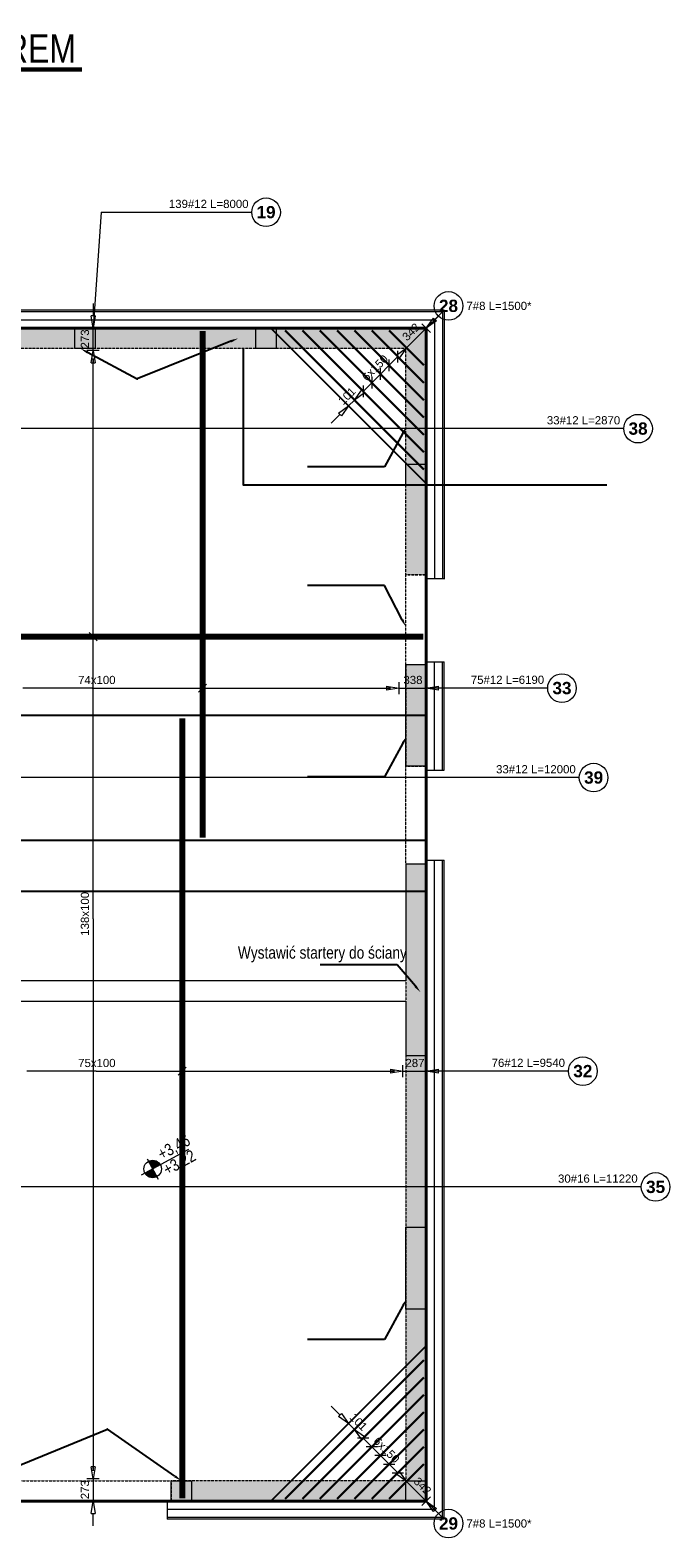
# Model space of a CAD drawing. Extents: x -1474 to 1843660, y -670488 to 75879.
# Tile 9 of 11: x 1824580 to 1832408, y -661419 to -642982. Entities that reach past the tile are written whole.
import ezdxf
from ezdxf import colors
from ezdxf.entities.mleader import LeaderData, LeaderLine
from ezdxf.math import Vec2, Vec3

# ---------------------------------------------------------------- set-up
doc = ezdxf.new("R2010")
doc.units = 0
doc.header["$LTSCALE"] = 10
doc.header["$MEASUREMENT"] = 0
doc.linetypes.add('HIDDEN', pattern=[0.375, 0.25, -0.125])
for name, color, linetype, lineweight in [('!! 1_ tynk zewn  - nowy', 21, 'Continuous', 20), ('!! 2_ remont Ocieplenie', 4, 'ZIGZAG', 5), ('P-Linia1', 3, 'Continuous', 40), ('P-Linia3', 6, 'Continuous', 60), ('P-Linia5', 4, 'Continuous', 60), ('P-Opis', 1, 'Continuous', 18), ('P-Przerywana', 13, 'HIDDEN', 9), ('P-Przerywana nadproża', 150, 'HIDDEN', 18), ('P-Szraf - Ściana żelbetowa', 54, 'Continuous', 0), ('P-Ściana żelbetowa', 50, 'Continuous', 30)]:
    doc.layers.add(name, color=color, linetype=linetype, lineweight=lineweight)
doc.layers.add('AutoCAD_Structural_Detailing_rozkład powierzchniowy - pręty - dół', color=7, linetype='Continuous')
doc.layers.add('RCAD_opis rozkładu', color=7, linetype='Continuous')
doc.layers.add('P-Opis startery', color=7, linetype='Continuous', lineweight=9, true_color=0xd1009d)
doc.layers.add('RCAD_kontur płyty', color=163, linetype='Continuous', plot=False)
doc.styles.add('_Fd Opis', font='arial.ttf', dxfattribs={"width": 0.9})
doc.styles.add('SIMPLEX', font='arial.ttf', dxfattribs={"width": 0.8})
doc.styles.add('style1', font='arial.ttf')
doc.styles.add('style3', font='arialbd.ttf')
doc.linetypes.add('ZIGZAG', pattern='A,0.00254,-5.08,[131,ltypeshp.shx,S=5.08,R=0,X=-5.08,Y=0],-10.16,[131,ltypeshp.shx,S=5.08,R=180,X=5.08,Y=0],-5.08', length=20.32254)

# ---------------------------------------------------------------- blocks, each defined once
blk = doc.blocks.new('A$C01A67067')
at = {"layer": 'P-Linia5', "color": 222, "lineweight": 20, "true_color": 0xd1009d}
for points in [[(7000, 3300), (7250, 3300), (7250, 3050), (7000, 3050)], [(9214, 3300), (9464, 3300), (9464, 3050), (9214, 3050)], [(11050, 1635), (11300, 1635), (11300, 1385), (11050, 1385)], [(11050, -815), (11300, -815), (11300, -2056), (11050, -2056)], [(11050, -7695), (11300, -7695), (11300, -8695), (11050, -8695)], [(8179, -10795), (8429, -10795), (8429, -11045), (8179, -11045)], [(11050, -10795), (11300, -10795), (11300, -11045), (11050, -11045)]]:
    blk.add_lwpolyline(points, close=True, dxfattribs=at)
at = {"layer": 'P-Ściana żelbetowa', "color": 222, "lineweight": 20, "true_color": 0xd1009d}
blk.add_lwpolyline([(11050, -4930), (11050, -5595), (11300, -5595), (11300, -3256), (11050, -3256), (11050, -4680), (2912, -4680), (2912, -3780), (2662, -3780), (2662, -4680), (2187, -4680), (2187, -4930), (11050, -4930)], dxfattribs=at)
blk = doc.blocks.new('A$C798F0764')
at = {"layer": 'P-Opis'}
h = blk.add_hatch(color=1, dxfattribs=at)
h.dxf.hatch_style = 1
h.paths.add_polyline_path([(87, -43), (-30, -160, 0.414214), (204, -160)])
h.paths.add_polyline_path([(-30, 74), (87, -43), (204, 74, 0.414214)])
at = {"layer": 'P-Opis', "color": 1}
for p, q in [((-80, -210), (636, 506)), ((-68, 111), (241, -198))]:
    blk.add_line(p, q, dxfattribs=at)
blk.add_circle((87, -43), 165, dxfattribs=at)

msp = doc.modelspace()

# ---------------------------------------------------------------- hatches: boundary and pattern name
at = {"layer": 'P-Szraf - Ściana żelbetowa'}
h = msp.add_hatch(dxfattribs=at)
h.set_pattern_fill('ANSI33', color=256, scale=20)
h.set_pattern_definition([(45, (1632465.82, -405533.8), (-89.80256, 89.80256), []), (45, (1632555.62, -405533.8), (-89.80256, 89.80256), [63.5, -31.75])])
h.paths.add_polyline_path([(1820476.41676, -646626.89479), (1829427.59184, -646626.89479), (1829427.59155, -649641.85302), (1829177.59155, -649641.85302), (1829177.59184, -646876.89479), (1820476.41676, -646876.89479)])
h.paths.add_polyline_path([(1829177.59125, -653182.02204), (1829177.59125, -660721.89345), (1826306.40459, -660721.89345), (1826306.40459, -660971.89345), (1829427.59125, -660971.89345), (1829427.59125, -653182.02204)])
h.paths.add_polyline_path([(1829177.59184, -651982.02204), (1829427.59125, -651982.02204), (1829427.59125, -650741.85302), (1829177.59125, -650741.85302)])
h.paths.add_polyline_path([(1821352.62687, -657616.22171), (1821602.62687, -657616.22171), (1821602.62687, -656486.24174), (1821352.62687, -656486.24174)])
h.paths.add_polyline_path([(1821602.62745, -649841.89479), (1821352.62745, -649841.89479), (1821352.62745, -646876.89479), (1821602.62745, -646876.89479)])
h.paths.add_polyline_path([(1821602.62687, -658636.24174), (1821602.62687, -660721.89345), (1821352.62687, -660721.89345), (1821352.62687, -658636.24174)])
h.paths.add_polyline_path([(1821602.62687, -654846.01938), (1821602.62687, -655466.22171), (1821352.62687, -655466.22171), (1821352.62687, -650861.89479), (1821602.62687, -650861.89479)])

# ---------------------------------------------------------------- linework, layer by layer
at = {"layer": '!! 1_ tynk zewn  - nowy'}
for p, q in [((1829647.58795, -646406.89785), (1820376.41671, -646406.89965)), ((1829627.58794, -646426.89785), (1820376.41672, -646426.89965)), ((1829627.58794, -646426.89785), (1829627.58693, -649687.2514)), ((1829647.58795, -646406.89785), (1829647.58693, -649687.25136)), ((1829627.58738, -652032.02204), (1829627.58697, -650707.25083)), ((1829647.58738, -652032.02204), (1829647.58697, -650707.25082)), ((1829627.59025, -661191.90243), (1829627.58773, -653132.02204)), ((1829647.59025, -661191.90239), (1829647.58773, -653132.02204)), ((1829647.59033, -661171.90239), (1826256.40459, -661172.29307)), ((1829647.59025, -661191.90239), (1826256.40459, -661192.29307))]:
    msp.add_line(p, q, dxfattribs=at)
for points in [[(1829427.61048, -649687.25089), (1829656.87358, -649687.25089)], [(1829427.59125, -650707.25089), (1829647.58697, -650707.25082)], [(1829427.59125, -651982.02204), (1829427.59125, -652032.02204)], [(1829427.59125, -652032.02204), (1829647.58738, -652032.02204)], [(1829427.59124, -653132.02204), (1829647.58773, -653132.02204)], [(1829427.59125, -653182.02204), (1829427.59125, -653132.02204)], [(1826306.40459, -660971.89345), (1826256.40459, -660971.89345), (1826256.41846, -661192.29307)]]:
    msp.add_lwpolyline(points, dxfattribs=at)
at = {"layer": '!! 2_ remont Ocieplenie', "linetype": 'Continuous', "ltscale": 0.75}
for p, q in [((1829527.58791, -646526.89787), (1820376.41674, -646526.89965)), ((1829527.58791, -646526.89787), (1829527.58693, -649687.2516)), ((1829527.58739, -652032.02204), (1829527.58697, -650707.25086)), ((1829527.59025, -661071.90189), (1829527.58774, -653132.02204)), ((1829527.59025, -661071.90164), (1826256.40459, -661071.89479))]:
    msp.add_line(p, q, dxfattribs=at)
msp.add_lwpolyline([(1827186.85674, -646876.89479), (1827186.85674, -648541.89479), (1831636.73498, -648541.89479)])
at = {"layer": 'AutoCAD_Structural_Detailing_rozkład powierzchniowy - pręty - dół', "color": 0, "lineweight": 80}
for p, q in [((1826690.10906, -646662.89479), (1826690.10906, -652853.49223)), ((1829391.59184, -650399.39412), (1821389.16388, -650399.39412)), ((1826440.37757, -651397.93753), (1826440.37757, -660935.89345))]:
    msp.add_line(p, q, dxfattribs=at)
at = {"layer": 'AutoCAD_Structural_Detailing_rozkład powierzchniowy - pręty - dół', "color": 0, "lineweight": 30}
for p, q in [((1827700.53556, -646656.89479), (1829397.59184, -648353.95107)), ((1827912.6676, -646656.89479), (1829397.59184, -648141.81903)), ((1828124.79963, -646656.89479), (1829397.59184, -647929.687)), ((1828336.93167, -646656.89479), (1829397.59184, -647717.55496)), ((1828549.0637, -646656.89479), (1829397.59184, -647505.42293)), ((1828761.19574, -646656.89479), (1829397.59184, -647293.2909)), ((1828973.32777, -646656.89479), (1829397.59184, -647081.15886)), ((1827700.53556, -660941.89345), (1829397.59184, -659244.83718)), ((1827912.6676, -660941.89345), (1829397.59184, -659456.96921)), ((1828124.79963, -660941.89345), (1829397.59184, -659669.10125)), ((1828336.93167, -660941.89345), (1829397.59184, -659881.23328)), ((1828549.0637, -660941.89345), (1829397.59184, -660093.36531)), ((1828761.19574, -660941.89345), (1829397.59184, -660305.49735)), ((1828973.32777, -660941.89345), (1829397.59184, -660517.62938))]:
    msp.add_line(p, q, dxfattribs=at)
at = {"layer": 'P-Linia1'}
msp.add_lwpolyline([(1803677.66384, -646626.89479), (1829427.59125, -646626.89479), (1829427.59125, -660971.89345), (1803677.66384, -660971.89345)], close=True, dxfattribs=at)
at = {"layer": 'P-Linia3', "color": 6, "linetype": 'Continuous'}
msp.add_line((1820465.33465, -643464.49197), (1825211.13163, -643464.49197), dxfattribs=at)
at = {"layer": 'P-Przerywana'}
for points in [[(1820376.41676, -646626.89479), (1829427.59184, -646626.89479), (1829427.59155, -649641.85302), (1829177.59155, -649641.85302), (1829177.59184, -646876.89479), (1820476.41676, -646876.89479), (1820476.41676, -646626.89479)], [(1829177.59184, -651982.02204), (1829427.59125, -651982.02204), (1829427.59125, -650741.85302), (1829177.59125, -650741.85302), (1829177.59184, -651982.02204)], [(1829177.59125, -653182.02204), (1829177.59125, -660721.89345), (1826306.40459, -660721.89345), (1826306.40459, -660971.89345), (1829427.59125, -660971.89345), (1829427.59125, -653182.02204), (1829177.59125, -653182.02204)]]:
    msp.add_lwpolyline(points, close=True, dxfattribs=at)
at = {"layer": 'P-Przerywana nadproża'}
for points in [[(1829177.59184, -649641.85302), (1829427.59125, -649641.85302), (1829427.59125, -650741.85302), (1829177.59184, -650741.85302)], [(1829177.59184, -651982.02204), (1829427.59125, -651982.02204), (1829427.59125, -653182.02204), (1829177.59184, -653182.02204)], [(1824106.40459, -660721.89345), (1826306.40459, -660721.89345), (1826306.40459, -660971.89345), (1824106.40459, -660971.89345)]]:
    msp.add_lwpolyline(points, close=True, dxfattribs=at)
at = {"layer": 'RCAD_kontur płyty', "color": 0}
for p, q in [((1829427.59125, -646626.89479), (1821352.62687, -646626.89479)), ((1829427.59184, -646626.89479), (1821353.16388, -646626.89479)), ((1829427.59184, -646626.89479), (1827527.59184, -646626.89479)), ((1827527.59184, -646626.89479), (1829427.59184, -648526.89479)), ((1829427.59125, -652889.49223), (1829427.59125, -646626.89479)), ((1829427.59184, -660971.89345), (1829427.59184, -646626.89479)), ((1829427.59184, -648526.89479), (1829427.59184, -646626.89479)), ((1829427.59125, -651361.93753), (1821353.16388, -651361.93753)), ((1829427.59125, -660971.89345), (1829427.59125, -651361.93753)), ((1821352.62687, -652889.49223), (1829427.59125, -652889.49223)), ((1829427.59125, -653517.11471), (1821353.16388, -653517.11471)), ((1829427.59125, -660971.89345), (1829427.59125, -653517.11471)), ((1827527.59184, -660971.89345), (1829427.59184, -659071.89345)), ((1829427.59184, -659071.89345), (1829427.59184, -660971.89345)), ((1821353.16388, -660971.89345), (1829427.59184, -660971.89345)), ((1821353.16388, -660971.89345), (1829427.59125, -660971.89345)), ((1821353.16388, -660971.89345), (1829427.59125, -660971.89345)), ((1829427.59184, -660971.89345), (1827527.59184, -660971.89345))]:
    msp.add_line(p, q, dxfattribs=at)
at = {"layer": 'RCAD_opis rozkładu', "color": 8, "lineweight": 0}
for p, q in [((1825447.87626, -645209.23282), (1825350.80932, -646626.89479)), ((1825447.87626, -645209.23282), (1827292.11509, -645209.23282)), ((1825350.80932, -646326.89479), (1825350.80932, -646476.89479)), ((1825350.80932, -646626.89479), (1825325.80932, -646476.89479)), ((1825375.80932, -646476.89479), (1825325.80932, -646476.89479)), ((1825375.80932, -646476.89479), (1825350.80932, -646626.89479)), ((1829480.62485, -646679.9278), (1829374.55883, -646573.86178)), ((1829576.08426, -646478.40237), (1829427.59184, -646626.89479)), ((1829427.59184, -646626.89479), (1829515.98019, -646503.15111)), ((1829551.33553, -646538.50645), (1829427.59184, -646626.89479)), ((1829551.33553, -646538.50645), (1829515.98019, -646503.15111)), ((1829639.72387, -646414.76276), (1829533.65786, -646520.82878)), ((1825425.80932, -646626.89479), (1825275.80932, -646626.89479)), ((1825350.80932, -646899.39412), (1825350.80932, -646626.89479)), ((1829185.45981, -646869.02683), (1829427.59184, -646626.89479)), ((1825425.80932, -646899.39412), (1825275.80932, -646899.39412)), ((1825325.80932, -647049.39412), (1825350.80932, -646899.39412)), ((1825350.80932, -646899.39412), (1825375.80932, -647049.39412)), ((1829114.74913, -647010.44818), (1829044.03845, -646939.73751)), ((1829061.71612, -646957.41518), (1829185.45981, -646869.02683)), ((1829079.39379, -647045.80352), (1829079.39379, -646904.38217)), ((1829185.45981, -646869.02683), (1829097.07146, -646992.77051)), ((1829132.4268, -646815.99382), (1829238.49281, -646922.05984)), ((1825325.80932, -647049.39412), (1825375.80932, -647049.39412)), ((1825350.80932, -646999.39412), (1825350.80932, -647049.39412)), ((1825350.80932, -647099.39412), (1825350.80932, -646999.39412)), ((1825350.80932, -647199.39412), (1825350.80932, -647099.39412)), ((1828867.26175, -647187.22488), (1828973.32777, -647081.15886)), ((1828867.26175, -647257.93556), (1828867.26175, -647116.5142)), ((1828937.97243, -647045.80352), (1829008.68311, -647116.5142)), ((1828973.32777, -647081.15886), (1829079.39379, -646975.09284)), ((1828973.32777, -647151.86954), (1828973.32777, -647010.44818)), ((1829061.71612, -646957.41518), (1829097.07146, -646992.77051)), ((1829079.39379, -646975.09284), (1829079.39379, -646975.09284)), ((1825350.80932, -647299.39412), (1825350.80932, -647199.39412)), ((1825350.80932, -647399.39412), (1825350.80932, -647299.39412)), ((1828761.19574, -647293.2909), (1828655.12972, -647399.35691)), ((1828725.8404, -647257.93556), (1828796.55108, -647328.64624)), ((1828761.19574, -647222.58022), (1828761.19574, -647364.00157)), ((1828814.22875, -647240.25789), (1828761.19574, -647293.2909)), ((1828814.22875, -647240.25789), (1828867.26175, -647187.22488)), ((1828831.90641, -647151.86954), (1828902.61709, -647222.58022)), ((1825350.80932, -647499.39412), (1825350.80932, -647399.39412)), ((1828496.03069, -647452.38992), (1828602.09671, -647558.45594)), ((1828549.0637, -647505.42293), (1828637.45205, -647381.67924)), ((1828672.80739, -647417.03458), (1828549.0637, -647505.42293)), ((1828690.48506, -647434.71225), (1828619.77438, -647364.00157)), ((1828672.80739, -647417.03458), (1828637.45205, -647381.67924)), ((1828655.12972, -647328.64624), (1828655.12972, -647470.06759)), ((1828655.12972, -647399.35691), (1828655.12972, -647399.35691)), ((1825350.80932, -647599.39412), (1825350.80932, -647499.39412)), ((1825350.80932, -647699.39412), (1825350.80932, -647599.39412)), ((1828353.84815, -647665.28314), (1828477.59184, -647576.89479)), ((1828353.84815, -647665.28314), (1828389.20349, -647700.63848)), ((1828477.59184, -647576.89479), (1828389.20349, -647700.63848)), ((1828530.62485, -647629.9278), (1828424.55883, -647523.86178)), ((1828549.0637, -647505.42293), (1828477.59184, -647576.89479)), ((1831844.43938, -647855.58937), (1821340.1505, -647855.58937)), ((1825350.80932, -647799.39412), (1825350.80932, -647699.39412)), ((1825350.80932, -647899.39412), (1825350.80932, -647799.39412)), ((1828265.45981, -647789.02683), (1828371.52582, -647682.96081)), ((1825350.80932, -647999.39412), (1825350.80932, -647899.39412)), ((1825350.80932, -648099.39412), (1825350.80932, -647999.39412)), ((1825350.80932, -648199.39412), (1825350.80932, -648099.39412)), ((1825350.80932, -648299.39412), (1825350.80932, -648199.39412)), ((1825350.80932, -648399.39412), (1825350.80932, -648299.39412)), ((1825350.80932, -648499.39412), (1825350.80932, -648399.39412)), ((1825350.80932, -648599.39412), (1825350.80932, -648499.39412)), ((1825350.80932, -648699.39412), (1825350.80932, -648599.39412)), ((1825350.80932, -648799.39412), (1825350.80932, -648699.39412)), ((1825350.80932, -648899.39412), (1825350.80932, -648799.39412)), ((1825350.80932, -648999.39412), (1825350.80932, -648899.39412)), ((1825350.80932, -649099.39412), (1825350.80932, -648999.39412)), ((1825350.80932, -649199.39412), (1825350.80932, -649099.39412)), ((1825350.80932, -649299.39412), (1825350.80932, -649199.39412)), ((1825350.80932, -649399.39412), (1825350.80932, -649299.39412)), ((1825350.80932, -649499.39412), (1825350.80932, -649399.39412)), ((1825350.80932, -649599.39412), (1825350.80932, -649499.39412)), ((1825350.80932, -649699.39412), (1825350.80932, -649599.39412)), ((1825350.80932, -649799.39412), (1825350.80932, -649699.39412)), ((1825350.80932, -649899.39412), (1825350.80932, -649799.39412)), ((1825350.80932, -649999.39412), (1825350.80932, -649899.39412)), ((1825350.80932, -650099.39412), (1825350.80932, -649999.39412)), ((1825350.80932, -650199.39412), (1825350.80932, -650099.39412)), ((1825350.80932, -650299.39412), (1825350.80932, -650199.39412)), ((1825400.80932, -650449.39412), (1825300.80932, -650349.39412)), ((1825400.80932, -650399.39412), (1825300.80932, -650399.39412)), ((1825350.80932, -650399.39412), (1825350.80932, -650299.39412)), ((1825350.80932, -650499.39412), (1825350.80932, -650399.39412)), ((1825350.80932, -650599.39412), (1825350.80932, -650499.39412)), ((1825350.80932, -650699.39412), (1825350.80932, -650599.39412)), ((1825350.80932, -650799.39412), (1825350.80932, -650699.39412)), ((1825350.80932, -650899.39412), (1825350.80932, -650799.39412)), ((1825350.80932, -650999.39412), (1825350.80932, -650899.39412)), ((1826640.10906, -651078.74624), (1826740.10906, -650978.74624)), ((1826690.10906, -650978.74624), (1826690.10906, -651078.74624)), ((1829090.10906, -650953.74624), (1829090.10906, -651103.74624)), ((1829427.59125, -650953.74624), (1829427.59125, -651103.74624)), ((1824590.10906, -651028.74624), (1824490.10906, -651028.74624)), ((1824690.10906, -651028.74624), (1824590.10906, -651028.74624)), ((1824790.10906, -651028.74624), (1824690.10906, -651028.74624)), ((1824890.10906, -651028.74624), (1824790.10906, -651028.74624)), ((1824990.10906, -651028.74624), (1824890.10906, -651028.74624)), ((1825090.10906, -651028.74624), (1824990.10906, -651028.74624)), ((1825190.10906, -651028.74624), (1825090.10906, -651028.74624)), ((1825290.10906, -651028.74624), (1825190.10906, -651028.74624)), ((1825340.10906, -651028.74624), (1825290.10906, -651028.74624)), ((1825340.10906, -651028.74624), (1825390.10906, -651028.74624)), ((1825350.80932, -651099.39412), (1825350.80932, -650999.39412)), ((1825350.80932, -651199.39412), (1825350.80932, -651099.39412)), ((1825390.10906, -651028.74624), (1825490.10906, -651028.74624)), ((1825490.10906, -651028.74624), (1825590.10906, -651028.74624)), ((1825590.10906, -651028.74624), (1825690.10906, -651028.74624)), ((1825690.10906, -651028.74624), (1825790.10906, -651028.74624)), ((1825790.10906, -651028.74624), (1825890.10906, -651028.74624)), ((1825890.10906, -651028.74624), (1825990.10906, -651028.74624)), ((1825990.10906, -651028.74624), (1826090.10906, -651028.74624)), ((1826090.10906, -651028.74624), (1826190.10906, -651028.74624)), ((1826190.10906, -651028.74624), (1826290.10906, -651028.74624)), ((1826290.10906, -651028.74624), (1826390.10906, -651028.74624)), ((1826390.10906, -651028.74624), (1826490.10906, -651028.74624)), ((1826490.10906, -651028.74624), (1826590.10906, -651028.74624)), ((1826590.10906, -651028.74624), (1826690.10906, -651028.74624)), ((1826690.10906, -651028.74624), (1826790.10906, -651028.74624)), ((1826790.10906, -651028.74624), (1826890.10906, -651028.74624)), ((1826890.10906, -651028.74624), (1826990.10906, -651028.74624)), ((1826990.10906, -651028.74624), (1827090.10906, -651028.74624)), ((1827090.10906, -651028.74624), (1827190.10906, -651028.74624)), ((1827190.10906, -651028.74624), (1827290.10906, -651028.74624)), ((1827290.10906, -651028.74624), (1827390.10906, -651028.74624)), ((1827390.10906, -651028.74624), (1827490.10906, -651028.74624)), ((1827490.10906, -651028.74624), (1827590.10906, -651028.74624)), ((1827590.10906, -651028.74624), (1827690.10906, -651028.74624)), ((1827690.10906, -651028.74624), (1827790.10906, -651028.74624)), ((1827790.10906, -651028.74624), (1827890.10906, -651028.74624)), ((1827890.10906, -651028.74624), (1827990.10906, -651028.74624)), ((1827990.10906, -651028.74624), (1828090.10906, -651028.74624)), ((1828090.10906, -651028.74624), (1828190.10906, -651028.74624)), ((1828190.10906, -651028.74624), (1828290.10906, -651028.74624)), ((1828290.10906, -651028.74624), (1828390.10906, -651028.74624)), ((1828390.10906, -651028.74624), (1828490.10906, -651028.74624)), ((1828490.10906, -651028.74624), (1828590.10906, -651028.74624)), ((1828590.10906, -651028.74624), (1828690.10906, -651028.74624)), ((1828690.10906, -651028.74624), (1828790.10906, -651028.74624)), ((1828790.10906, -651028.74624), (1828890.10906, -651028.74624)), ((1828890.10906, -651028.74624), (1828990.10906, -651028.74624)), ((1828940.10906, -651003.74624), (1829090.10906, -651028.74624)), ((1828940.10906, -651003.74624), (1828940.10906, -651053.74624)), ((1829090.10906, -651028.74624), (1828940.10906, -651053.74624)), ((1828990.10906, -651028.74624), (1828940.10906, -651028.74624)), ((1829090.10906, -651028.74624), (1829427.59125, -651028.74624)), ((1829427.59125, -651028.74624), (1829577.59125, -651003.74624)), ((1830913.34682, -651028.74624), (1829427.59125, -651028.74624)), ((1829577.59125, -651053.74624), (1829427.59125, -651028.74624)), ((1829577.59125, -651053.74624), (1829577.59125, -651003.74624)), ((1829727.59125, -651028.74624), (1829577.59125, -651028.74624)), ((1825350.80932, -651299.39412), (1825350.80932, -651199.39412)), ((1825350.80932, -651399.39412), (1825350.80932, -651299.39412)), ((1825350.80932, -651499.39412), (1825350.80932, -651399.39412)), ((1825350.80932, -651599.39412), (1825350.80932, -651499.39412)), ((1825350.80932, -651699.39412), (1825350.80932, -651599.39412)), ((1825350.80932, -651799.39412), (1825350.80932, -651699.39412)), ((1825350.80932, -651899.39412), (1825350.80932, -651799.39412)), ((1825350.80932, -651999.39412), (1825350.80932, -651899.39412)), ((1825350.80932, -652099.39412), (1825350.80932, -651999.39412)), ((1825350.80932, -652199.39412), (1825350.80932, -652099.39412)), ((1831300.47461, -652122.78572), (1821602.62745, -652122.78572)), ((1825350.80932, -652299.39412), (1825350.80932, -652199.39412)), ((1825350.80932, -652399.39412), (1825350.80932, -652299.39412)), ((1825350.80932, -652499.39412), (1825350.80932, -652399.39412)), ((1825350.80932, -652599.39412), (1825350.80932, -652499.39412)), ((1825350.80932, -652699.39412), (1825350.80932, -652599.39412)), ((1825350.80932, -652799.39412), (1825350.80932, -652699.39412)), ((1825350.80932, -652899.39412), (1825350.80932, -652799.39412)), ((1825350.80932, -652999.39412), (1825350.80932, -652899.39412)), ((1825350.80932, -653099.39412), (1825350.80932, -652999.39412)), ((1825350.80932, -653199.39412), (1825350.80932, -653099.39412)), ((1825350.80932, -653299.39412), (1825350.80932, -653199.39412)), ((1825350.80932, -653399.39412), (1825350.80932, -653299.39412)), ((1825350.80932, -653499.39412), (1825350.80932, -653399.39412)), ((1825350.80932, -653599.39412), (1825350.80932, -653499.39412)), ((1825350.80932, -653699.39412), (1825350.80932, -653599.39412)), ((1825350.80932, -653799.39412), (1825350.80932, -653699.39412)), ((1825350.80932, -653849.39412), (1825350.80932, -653799.39412)), ((1825350.80932, -653849.39412), (1825350.80932, -653899.39412)), ((1825350.80932, -653899.39412), (1825350.80932, -653999.39412)), ((1825350.80932, -653999.39412), (1825350.80932, -654099.39412)), ((1825350.80932, -654099.39412), (1825350.80932, -654199.39412)), ((1825350.80932, -654199.39412), (1825350.80932, -654299.39412)), ((1825350.80932, -654299.39412), (1825350.80932, -654399.39412)), ((1825350.80932, -654399.39412), (1825350.80932, -654499.39412)), ((1825350.80932, -654499.39412), (1825350.80932, -654599.39412)), ((1825350.80932, -654599.39412), (1825350.80932, -654699.39412)), ((1825350.80932, -654699.39412), (1825350.80932, -654799.39412)), ((1825350.80932, -654799.39412), (1825350.80932, -654899.39412)), ((1825350.80932, -654899.39412), (1825350.80932, -654999.39412)), ((1825350.80932, -654999.39412), (1825350.80932, -655099.39412)), ((1825350.80932, -655099.39412), (1825350.80932, -655199.39412)), ((1825350.80932, -655199.39412), (1825350.80932, -655299.39412)), ((1825350.80932, -655299.39412), (1825350.80932, -655399.39412)), ((1825350.80932, -655399.39412), (1825350.80932, -655499.39412)), ((1825350.80932, -655499.39412), (1825350.80932, -655599.39412)), ((1825350.80932, -655599.39412), (1825350.80932, -655699.39412)), ((1824640.37757, -655712.70768), (1824540.37757, -655712.70768)), ((1824740.37757, -655712.70768), (1824640.37757, -655712.70768)), ((1824840.37757, -655712.70768), (1824740.37757, -655712.70768)), ((1824940.37757, -655712.70768), (1824840.37757, -655712.70768)), ((1825040.37757, -655712.70768), (1824940.37757, -655712.70768)), ((1825140.37757, -655712.70768), (1825040.37757, -655712.70768)), ((1825240.37757, -655712.70768), (1825140.37757, -655712.70768)), ((1825340.37757, -655712.70768), (1825240.37757, -655712.70768)), ((1825390.37757, -655712.70768), (1825340.37757, -655712.70768)), ((1825350.80932, -655699.39412), (1825350.80932, -655799.39412)), ((1825390.37757, -655712.70768), (1825440.37757, -655712.70768)), ((1825440.37757, -655712.70768), (1825540.37757, -655712.70768)), ((1825540.37757, -655712.70768), (1825640.37757, -655712.70768)), ((1825640.37757, -655712.70768), (1825740.37757, -655712.70768)), ((1825740.37757, -655712.70768), (1825840.37757, -655712.70768)), ((1825840.37757, -655712.70768), (1825940.37757, -655712.70768)), ((1825940.37757, -655712.70768), (1826040.37757, -655712.70768)), ((1826040.37757, -655712.70768), (1826140.37757, -655712.70768)), ((1826140.37757, -655712.70768), (1826240.37757, -655712.70768)), ((1826240.37757, -655712.70768), (1826340.37757, -655712.70768)), ((1826340.37757, -655712.70768), (1826440.37757, -655712.70768)), ((1826390.37757, -655762.70768), (1826490.37757, -655662.70768)), ((1826440.37757, -655762.70768), (1826440.37757, -655662.70768)), ((1826440.37757, -655712.70768), (1826540.37757, -655712.70768)), ((1826540.37757, -655712.70768), (1826640.37757, -655712.70768)), ((1826640.37757, -655712.70768), (1826740.37757, -655712.70768)), ((1826740.37757, -655712.70768), (1826840.37757, -655712.70768)), ((1826840.37757, -655712.70768), (1826940.37757, -655712.70768)), ((1826940.37757, -655712.70768), (1827040.37757, -655712.70768)), ((1827040.37757, -655712.70768), (1827140.37757, -655712.70768)), ((1827140.37757, -655712.70768), (1827240.37757, -655712.70768)), ((1827240.37757, -655712.70768), (1827340.37757, -655712.70768)), ((1827340.37757, -655712.70768), (1827440.37757, -655712.70768)), ((1827440.37757, -655712.70768), (1827540.37757, -655712.70768)), ((1827540.37757, -655712.70768), (1827640.37757, -655712.70768)), ((1827640.37757, -655712.70768), (1827740.37757, -655712.70768)), ((1827740.37757, -655712.70768), (1827840.37757, -655712.70768)), ((1827840.37757, -655712.70768), (1827940.37757, -655712.70768)), ((1827940.37757, -655712.70768), (1828040.37757, -655712.70768)), ((1828040.37757, -655712.70768), (1828140.37757, -655712.70768)), ((1828140.37757, -655712.70768), (1828240.37757, -655712.70768)), ((1828240.37757, -655712.70768), (1828340.37757, -655712.70768)), ((1828340.37757, -655712.70768), (1828440.37757, -655712.70768)), ((1828440.37757, -655712.70768), (1828540.37757, -655712.70768)), ((1828540.37757, -655712.70768), (1828640.37757, -655712.70768)), ((1828640.37757, -655712.70768), (1828740.37757, -655712.70768)), ((1828740.37757, -655712.70768), (1828840.37757, -655712.70768)), ((1828840.37757, -655712.70768), (1828940.37757, -655712.70768)), ((1828940.37757, -655712.70768), (1829040.37757, -655712.70768)), ((1828990.37757, -655687.70768), (1829140.37757, -655712.70768)), ((1828990.37757, -655687.70768), (1828990.37757, -655737.70768)), ((1829140.37757, -655712.70768), (1828990.37757, -655737.70768)), ((1829040.37757, -655712.70768), (1828990.37757, -655712.70768)), ((1829140.37757, -655787.70768), (1829140.37757, -655637.70768)), ((1829140.37757, -655712.70768), (1829427.59125, -655712.70768)), ((1829427.59125, -655637.70768), (1829427.59125, -655787.70768)), ((1829427.59125, -655712.70768), (1829577.59125, -655687.70768)), ((1831168.61788, -655712.70768), (1829427.59125, -655712.70768)), ((1829577.59125, -655737.70768), (1829427.59125, -655712.70768)), ((1829577.59125, -655737.70768), (1829577.59125, -655687.70768)), ((1829727.59125, -655712.70768), (1829577.59125, -655712.70768)), ((1825350.80932, -655799.39412), (1825350.80932, -655899.39412)), ((1825350.80932, -655899.39412), (1825350.80932, -655999.39412)), ((1825350.80932, -655999.39412), (1825350.80932, -656099.39412)), ((1825350.80932, -656099.39412), (1825350.80932, -656199.39412)), ((1825350.80932, -656199.39412), (1825350.80932, -656299.39412)), ((1825350.80932, -656299.39412), (1825350.80932, -656399.39412)), ((1825350.80932, -656399.39412), (1825350.80932, -656499.39412)), ((1825350.80932, -656499.39412), (1825350.80932, -656599.39412)), ((1825350.80932, -656599.39412), (1825350.80932, -656699.39412)), ((1825350.80932, -656699.39412), (1825350.80932, -656799.39412)), ((1825350.80932, -656799.39412), (1825350.80932, -656899.39412)), ((1825350.80932, -656899.39412), (1825350.80932, -656999.39412)), ((1825350.80932, -656999.39412), (1825350.80932, -657099.39412)), ((1832058.48973, -657128.37773), (1818153.84992, -657128.37773)), ((1825350.80932, -657099.39412), (1825350.80932, -657199.39412)), ((1825350.80932, -657199.39412), (1825350.80932, -657299.39412)), ((1825350.80932, -657299.39412), (1825350.80932, -657399.39412)), ((1825350.80932, -657399.39412), (1825350.80932, -657499.39412)), ((1825350.80932, -657499.39412), (1825350.80932, -657599.39412)), ((1825350.80932, -657599.39412), (1825350.80932, -657699.39412)), ((1825350.80932, -657699.39412), (1825350.80932, -657799.39412)), ((1825350.80932, -657799.39412), (1825350.80932, -657899.39412)), ((1825350.80932, -657899.39412), (1825350.80932, -657999.39412)), ((1825350.80932, -657999.39412), (1825350.80932, -658099.39412)), ((1825350.80932, -658099.39412), (1825350.80932, -658199.39412)), ((1825350.80932, -658199.39412), (1825350.80932, -658299.39412)), ((1825350.80932, -658299.39412), (1825350.80932, -658399.39412)), ((1825350.80932, -658399.39412), (1825350.80932, -658499.39412)), ((1825350.80932, -658499.39412), (1825350.80932, -658599.39412)), ((1825350.80932, -658599.39412), (1825350.80932, -658699.39412)), ((1825350.80932, -658699.39412), (1825350.80932, -658799.39412)), ((1825350.80932, -658799.39412), (1825350.80932, -658899.39412)), ((1825350.80932, -658899.39412), (1825350.80932, -658999.39412)), ((1825350.80932, -658999.39412), (1825350.80932, -659099.39412)), ((1825350.80932, -659099.39412), (1825350.80932, -659199.39412)), ((1825350.80932, -659199.39412), (1825350.80932, -659299.39412)), ((1825350.80932, -659299.39412), (1825350.80932, -659399.39412)), ((1825350.80932, -659399.39412), (1825350.80932, -659499.39412)), ((1825350.80932, -659499.39412), (1825350.80932, -659599.39412)), ((1825350.80932, -659599.39412), (1825350.80932, -659699.39412)), ((1825350.80932, -659699.39412), (1825350.80932, -659799.39412)), ((1825350.80932, -659799.39412), (1825350.80932, -659899.39412)), ((1828265.45981, -659809.76142), (1828371.52582, -659915.82743)), ((1825350.80932, -659899.39412), (1825350.80932, -659999.39412)), ((1825350.80932, -659999.39412), (1825350.80932, -660099.39412)), ((1828389.20349, -659898.14977), (1828353.84815, -659933.5051)), ((1828477.59184, -660021.89345), (1828353.84815, -659933.5051)), ((1828389.20349, -659898.14977), (1828477.59184, -660021.89345)), ((1828424.55883, -660074.92646), (1828530.62485, -659968.86044)), ((1828549.0637, -660093.36531), (1828477.59184, -660021.89345)), ((1825350.80932, -660099.39412), (1825350.80932, -660199.39412)), ((1825350.80932, -660199.39412), (1825350.80932, -660299.39412)), ((1828496.03069, -660146.39832), (1828602.09671, -660040.33231)), ((1828637.45205, -660217.109), (1828549.0637, -660093.36531)), ((1828549.0637, -660093.36531), (1828672.80739, -660181.75366)), ((1828725.8404, -660199.43133), (1828584.41904, -660199.43133)), ((1828690.48506, -660164.07599), (1828619.77438, -660234.78667)), ((1828637.45205, -660217.109), (1828672.80739, -660181.75366)), ((1828655.12972, -660199.43133), (1828655.12972, -660199.43133)), ((1828761.19574, -660305.49735), (1828655.12972, -660199.43133)), ((1825350.80932, -660299.39412), (1825350.80932, -660399.39412)), ((1825350.80932, -660399.39412), (1825350.80932, -660499.39412)), ((1828831.90641, -660305.49735), (1828690.48506, -660305.49735)), ((1828725.8404, -660340.85269), (1828796.55108, -660270.14201)), ((1828867.26175, -660411.56337), (1828761.19574, -660305.49735)), ((1828831.90641, -660446.91871), (1828902.61709, -660376.20803)), ((1825350.80932, -660699.39412), (1825325.80932, -660549.39412)), ((1825375.80932, -660549.39412), (1825325.80932, -660549.39412)), ((1825350.80932, -660499.39412), (1825350.80932, -660599.39412)), ((1825375.80932, -660549.39412), (1825350.80932, -660699.39412)), ((1825350.80932, -660599.39412), (1825350.80932, -660549.39412)), ((1828937.97243, -660411.56337), (1828796.55108, -660411.56337)), ((1828920.29476, -660464.59637), (1828867.26175, -660411.56337)), ((1828902.61709, -660517.62938), (1829044.03845, -660517.62938)), ((1828920.29476, -660464.59637), (1828973.32777, -660517.62938)), ((1828937.97243, -660552.98472), (1829008.68311, -660482.27404)), ((1828973.32777, -660517.62938), (1829079.39379, -660623.6954)), ((1825425.80932, -660699.39412), (1825275.80932, -660699.39412)), ((1825350.80932, -660699.39412), (1825350.80932, -660971.89345)), ((1829008.68311, -660623.6954), (1829150.10447, -660623.6954)), ((1829114.74913, -660588.34006), (1829044.03845, -660659.05074)), ((1829097.07146, -660606.01773), (1829061.71612, -660641.37307)), ((1829185.45981, -660729.76142), (1829061.71612, -660641.37307)), ((1829079.39379, -660623.6954), (1829079.39379, -660623.6954)), ((1829097.07146, -660606.01773), (1829185.45981, -660729.76142)), ((1829132.4268, -660782.79443), (1829238.49281, -660676.72841)), ((1829185.45981, -660729.76142), (1829427.59184, -660971.89345)), ((1829374.55883, -661024.92646), (1829480.62485, -660918.86044)), ((1825425.80932, -660971.89345), (1825275.80932, -660971.89345)), ((1825325.80932, -661121.89345), (1825350.80932, -660971.89345)), ((1825325.80932, -661121.89345), (1825375.80932, -661121.89345)), ((1825350.80932, -660971.89345), (1825375.80932, -661121.89345)), ((1825350.80932, -661271.89345), (1825350.80932, -661121.89345)), ((1829576.08426, -661120.38588), (1829427.59184, -660971.89345)), ((1829515.98019, -661095.63714), (1829427.59184, -660971.89345)), ((1829427.59184, -660971.89345), (1829551.33553, -661060.2818)), ((1829515.98019, -661095.63714), (1829551.33553, -661060.2818)), ((1829639.72387, -661184.02549), (1829533.65786, -661077.95947))]:
    msp.add_line(p, q, dxfattribs=at)
for centre in [(1827467.11509, -645209.23282), (1829699.82795, -646354.65868), (1832019.43938, -647855.58937), (1831088.34682, -651028.74624), (1831475.47461, -652122.78572), (1831343.61788, -655712.70768), (1832233.48973, -657128.37773), (1829699.82795, -661244.12956)]:
    msp.add_circle(centre, 175, dxfattribs=at)

# ---------------------------------------------------------------- block references
at = {"layer": 'P-Linia5'}
msp.add_blockref('A$C01A67067', (1818127.67354, -649926.49651), dxfattribs=at)
at = {"layer": 'P-Opis', "color": 1, "xscale": 0.65, "yscale": 0.65, "zscale": 0.65, "rotation": 343.5684437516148}
msp.add_blockref('A$C798F0764', (1826032.57341, -656865.20022), dxfattribs=at)

# ---------------------------------------------------------------- texts
at = {"layer": 'P-Linia3', "color": 6, "linetype": 'Continuous', "insert": (1822860.09278, -643209.0289), "char_height": 350, "attachment_point": 5, "style": 'SIMPLEX'}
msp.add_mtext('STROP NAD PARTEREM ', dxfattribs=at)
at = {"layer": 'P-Opis', "color": 1, "char_height": 146.25, "attachment_point": 4, "rotation": 28.568443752, "style": '_Fd Opis'}
for s, insert in [('{\\W0.8;+3,46}', (1826163.12855, -656750.32395)), ('{\\W0.8;+3,22}', (1826231.35701, -656938.81544))]:
    msp.add_mtext(s, dxfattribs=dict(at, insert=insert))
at = {"layer": 'P-Opis startery', "color": 3, "insert": (1827122.78923, -654284.53508), "char_height": 150, "attachment_point": 4, "rotation": 359.999998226, "style": '_Fd Opis'}
msp.add_mtext('{\\W0.8;\\C256;Wystawić startery do ściany}', dxfattribs=at)
at = {"layer": 'RCAD_opis rozkładu', "color": 2, "char_height": 100, "style": 'style1'}
for s, insert, attachment_point in [('139#12 L=8000', (1826765.5462, -645107.4934), 5), ('7#8 L=1500*', (1830317.22222, -646354.65868), 5), ('33#12 L=2870', (1831352.04511, -647753.84994), 5), ('74x100', (1825167.59883, -650979.80354), 7), ('338', (1829148.31127, -650979.83765), 7), ('75#12 L=6190', (1830421.32772, -650927.04092), 5), ('33#12 L=12000', (1830769.23314, -652021.04629), 5), ('75x100', (1825167.86734, -655663.76498), 7), ('287', (1829172.66108, -655663.76498), 7), ('76#12 L=9540', (1830676.59878, -655611.00236), 5), ('30#16 L=11220', (1831527.24826, -657026.63831), 5), ('7#8 L=1500*', (1830317.22222, -661244.12956), 5)]:
    msp.add_mtext(s, dxfattribs=dict(at, insert=insert, attachment_point=attachment_point))
at = {"layer": 'RCAD_opis rozkładu', "color": 1, "char_height": 150, "attachment_point": 5, "style": 'style3'}
for s, insert in [('19', (1827467.11509, -645209.23282)), ('28', (1829699.82795, -646354.65868)), ('38', (1832019.43938, -647855.58937)), ('33', (1831088.34682, -651028.74624)), ('39', (1831475.47461, -652122.78572)), ('32', (1831343.61788, -655712.70768)), ('35', (1832233.48973, -657128.37773)), ('29', (1829699.82795, -661244.12956))]:
    msp.add_mtext(s, dxfattribs=dict(at, insert=insert))
at = {"layer": 'RCAD_opis rozkładu', "color": 2, "char_height": 100, "attachment_point": 7, "style": 'style1'}
for s, insert, rotation in [('342', (1829194.21353, -646791.1059), 45), ('273', (1825301.90072, -646874.46779), 90), ('6x150', (1828702.30233, -647282.96887), 45), ('101', (1828410.7587, -647574.5125), 45), ('138x100', (1825301.90072, -654056.45415), 90), ('101', (1828479.97413, -659955.06031), 315), ('6x150', (1828771.51776, -660246.60394), 315), ('273', (1825301.90072, -660946.96712), 90), ('342', (1829263.38073, -660738.51515), 315)]:
    msp.add_mtext(s, dxfattribs=dict(at, insert=insert, rotation=rotation))

# ---------------------------------------------------------------- leaders
at = {"layer": 'P-Opis startery', "lineweight": 9}
ml = msp.add_multileader_mtext('Standard', dxfattribs=at)
ml.set_content('         ', color=256)
ml.set_leader_properties()
ml.build(insert=Vec2(0, 0))
ml.multileader.update_dxf_attribs({"arrow_head_size": 96})
ctx = ml.context
ctx.base_point, ctx.char_height, ctx.arrow_head_size, ctx.landing_gap_size, ctx.plane_origin = Vec3(1825897.32609, -647247.60061), 3.2, 96, 1.6, Vec3(1825996.2646, -648984.80769)
ctx.text_align_type = 2
notes = []
notes.append((ctx, [(0, (1, 1, 0), (1825889.32609, -647247.60061), (1, 0), 8, [(0, [(1827126.43432, -646751.49651)], 0, []), (1, [(1825198.06409, -646876.79522)], 0, [])])]))
ctx.mtext.insert, ctx.mtext.alignment, ctx.mtext.flow_direction = Vec3(1825910.10427, -647246.00061), 3, 5
ml = msp.add_multileader_mtext('Standard', dxfattribs=at)
ml.set_content('         ', color=256)
ml.set_leader_properties()
ml.build(insert=Vec2(0, 0))
ml.multileader.update_dxf_attribs({"arrow_head_size": 96})
ctx = ml.context
ctx.base_point, ctx.char_height, ctx.arrow_head_size, ctx.landing_gap_size, ctx.plane_origin = Vec3(1827958.98838, -648322.5985), 3.2, 96, 1.6, Vec3(1828057.92688, -650059.80558)
ctx.text_align_type = 2
notes.append((ctx, [(1, (1, 1, 0), (1828918.12936, -648322.5985), (-1, 0), 944.76281, [(0, [(1829188.09661, -647826.49441)], 0, [])])]))
ctx.mtext.insert, ctx.mtext.alignment, ctx.mtext.flow_direction = Vec3(1827971.76655, -648320.9985), 3, 5
ml = msp.add_multileader_mtext('Standard', dxfattribs=at)
ml.set_content('         ', color=256)
ml.set_leader_properties()
ml.build(insert=Vec2(0, 0))
ml.multileader.update_dxf_attribs({"arrow_head_size": 96})
ctx = ml.context
ctx.base_point, ctx.char_height, ctx.arrow_head_size, ctx.landing_gap_size, ctx.plane_origin = Vec3(1827958.98838, -649772.5985), 3.2, 96, 1.6, Vec3(1828057.92688, -651509.80558)
ctx.text_align_type = 2
notes.append((ctx, [(1, (1, 1, 0), (1828918.12936, -649772.5985), (-1, 0), 944.76281, [(0, [(1829177.59125, -650276.89479)], 0, [])])]))
ctx.mtext.insert, ctx.mtext.alignment, ctx.mtext.flow_direction = Vec3(1827971.76655, -649770.9985), 3, 5
ml = msp.add_multileader_mtext('Standard', dxfattribs=at)
ml.set_content('         ', color=256)
ml.set_leader_properties()
ml.build(insert=Vec2(0, 0))
ml.multileader.update_dxf_attribs({"arrow_head_size": 96})
ctx = ml.context
ctx.base_point, ctx.char_height, ctx.arrow_head_size, ctx.landing_gap_size, ctx.plane_origin = Vec3(1827958.98838, -652112.32979), 3.2, 96, 1.6, Vec3(1828057.92688, -653849.53687)
ctx.text_align_type = 2
notes.append((ctx, [(1, (1, 1, 0), (1828918.12936, -652112.32979), (-1, 0), 944.76281, [(0, [(1829188.09661, -651616.22569)], 0, [])])]))
ctx.mtext.insert, ctx.mtext.alignment, ctx.mtext.flow_direction = Vec3(1827971.76655, -652110.72979), 3, 5
ml = msp.add_multileader_mtext('Standard', dxfattribs=at)
ml.set_content('         ', color=256)
ml.set_leader_properties()
ml.build(insert=Vec2(0, 0))
ml.multileader.update_dxf_attribs({"arrow_head_size": 96})
ctx = ml.context
ctx.base_point, ctx.char_height, ctx.arrow_head_size, ctx.landing_gap_size, ctx.plane_origin = Vec3(1828114.34103, -654413.36163), 3.2, 96, 1.6, Vec3(1828213.27954, -656150.5687)
ctx.text_align_type = 2
notes.append((ctx, [(1, (1, 1, 0), (1829073.48202, -654413.36163), (-1, 0), 944.76281, [(0, [(1829356.62891, -654746.00181)], 0, [])])]))
ctx.mtext.insert, ctx.mtext.alignment, ctx.mtext.flow_direction = Vec3(1828127.1192, -654411.76163), 3, 5
ml = msp.add_multileader_mtext('Standard', dxfattribs=at)
ml.set_content('         ', color=256)
ml.set_leader_properties()
ml.build(insert=Vec2(0, 0))
ml.multileader.update_dxf_attribs({"arrow_head_size": 96})
ctx = ml.context
ctx.base_point, ctx.char_height, ctx.arrow_head_size, ctx.landing_gap_size, ctx.plane_origin = Vec3(1827958.98838, -658992.35858), 3.2, 96, 1.6, Vec3(1828057.92688, -660729.56565)
ctx.text_align_type = 2
notes.append((ctx, [(1, (1, 1, 0), (1828918.12936, -658992.35858), (-1, 0), 944.76281, [(0, [(1829188.09661, -658496.25448)], 0, [])])]))
ctx.mtext.insert, ctx.mtext.alignment, ctx.mtext.flow_direction = Vec3(1827971.76655, -658990.75858), 3, 5
ml = msp.add_multileader_mtext('Standard', dxfattribs=at)
ml.set_content('         ', color=256)
ml.set_leader_properties()
ml.build(insert=Vec2(0, 0))
ml.multileader.update_dxf_attribs({"arrow_head_size": 96})
ctx = ml.context
ctx.base_point, ctx.char_height, ctx.arrow_head_size, ctx.landing_gap_size, ctx.plane_origin = Vec3(1825506.4972, -660089.01807), 3.2, 96, 1.6, Vec3(1825158.12412, -661826.22515)
notes.append((ctx, [(0, (1, 1, 0), (1825528.87537, -660089.01807), (-1, 0), 8, [(0, [(1823982.41853, -660721.85364)], 0, []), (1, [(1826431.42763, -660721.89479)], 0, [])])]))
ctx.mtext.insert, ctx.mtext.rotation, ctx.mtext.flow_direction = Vec3(1825508.0972, -660087.41807), 6.2831853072, 5
for ctx, leaders in notes:
    for number, flags, end, landing, length, lines in leaders:
        leader = LeaderData()
        leader.index, (leader.has_last_leader_line, leader.has_dogleg_vector, leader.attachment_direction) = number, flags
        leader.last_leader_point, leader.dogleg_vector, leader.dogleg_length = Vec3(end), Vec3(landing), length
        for number, points, colour, breaks in lines:
            line = LeaderLine()
            line.index, line.vertices, line.color, line.breaks = number, Vec3.list(points), colors.encode_raw_color(colour), breaks
            leader.lines.append(line)
        ctx.leaders.append(leader)

doc.saveas('drawing.dxf')
